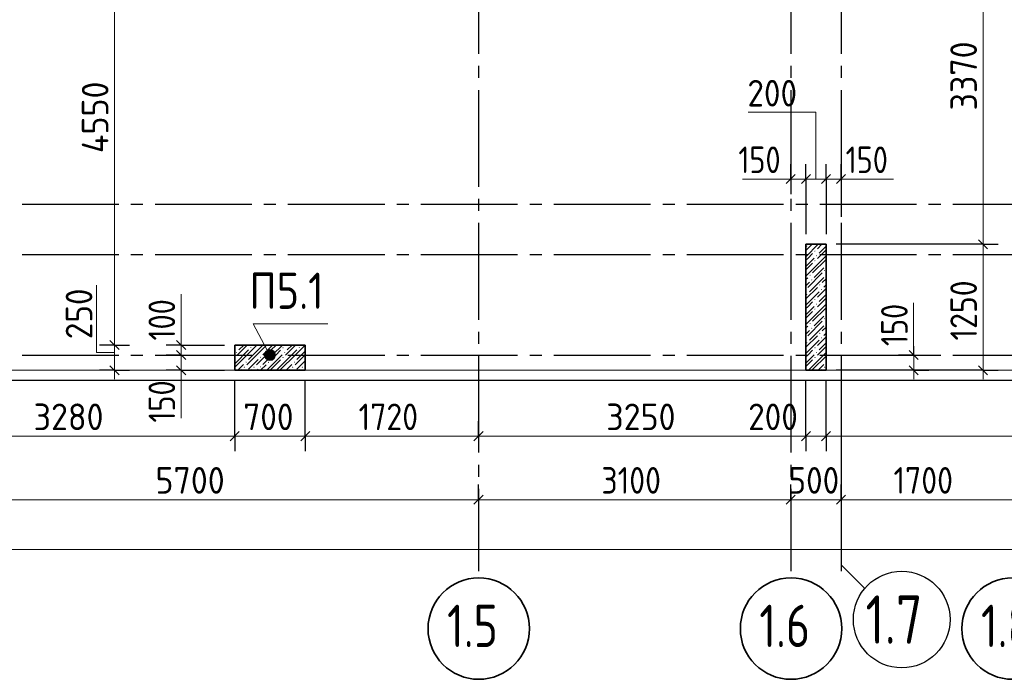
# Model space of a CAD drawing. Header units: millimetres. Extents: x 0 to 50400, y 0 to 35640.
# Tile 12 of 17: x 25661 to 35435, y 7244 to 13792. Entities that reach past the tile are written whole.
import ezdxf

# ---------------------------------------------------------------- set-up
doc = ezdxf.new("R2010")
doc.units = ezdxf.units.MM
doc.linetypes.add('______5', pattern=[1320, 960, -120, 120, -120])
for name, color, linetype, lineweight in [('Standard', 7, 'Continuous', 25), ('ЖБ Пилон', 7, 'Continuous', 35), ('Позиционная метка диаметр_ шаг', 7, 'Continuous', 13), ('Позиционная метка линия выноска', 7, 'Continuous', 13), ('Примечания', 7, 'Continuous', 13), ('Размерная линия_ общее', 7, 'Continuous', 13)]:
    doc.layers.add(name, color=color, linetype=linetype, lineweight=lineweight)
doc.layers.add('Оси', color=7, linetype='______5', true_color=0x656565)
doc.styles.add('ISOCPEUR', font='txt')

msp = doc.modelspace()

# ---------------------------------------------------------------- hatches: boundary and pattern name
at = {"layer": 'ЖБ Пилон', "linetype": 'Continuous', "lineweight": 18, "transparency": 33554687}
for points in [[(33469.6, 11545.3), (33475.6, 11551.3), (33481.6, 11545.3), (33475.6, 11539.3)], [(33549, 11494.8), (33555, 11500.8), (33561, 11494.8), (33555, 11488.8)], [(33565.6, 11449.3), (33571.6, 11455.3), (33577.6, 11449.3), (33571.6, 11443.3)], [(33549, 11398.8), (33555, 11404.8), (33561, 11398.8), (33555, 11392.8)], [(33661.6, 11353.3), (33665.1, 11356.8), (33665.1, 11349.8)], [(33501, 11254.8), (33507, 11260.8), (33513, 11254.8), (33507, 11248.8)], [(33645, 11302.8), (33651, 11308.8), (33657, 11302.8), (33651, 11296.8)], [(33661.6, 11257.3), (33665.1, 11260.8), (33665.1, 11253.8)], [(33517.6, 11209.3), (33523.6, 11215.3), (33529.6, 11209.3), (33523.6, 11203.3)], [(33597, 11158.8), (33603, 11164.8), (33609, 11158.8), (33603, 11152.8)], [(33469.6, 11065.3), (33475.6, 11071.3), (33481.6, 11065.3), (33475.6, 11059.3)], [(33613.6, 11113.3), (33619.6, 11119.3), (33625.6, 11113.3), (33619.6, 11107.3)], [(33549, 11014.8), (33555, 11020.8), (33561, 11014.8), (33555, 11008.8)], [(33565.6, 10969.3), (33571.6, 10975.3), (33577.6, 10969.3), (33571.6, 10963.3)], [(33549, 10918.8), (33555, 10924.8), (33561, 10918.8), (33555, 10912.8)], [(33661.6, 10873.3), (33665.1, 10876.8), (33665.1, 10869.8)], [(33501, 10774.8), (33507, 10780.8), (33513, 10774.8), (33507, 10768.8)], [(33645, 10822.8), (33651, 10828.8), (33657, 10822.8), (33651, 10816.8)], [(33661.6, 10777.3), (33665.1, 10780.8), (33665.1, 10773.8)], [(33517.6, 10729.3), (33523.6, 10735.3), (33529.6, 10729.3), (33523.6, 10723.3)], [(33597, 10678.8), (33603, 10684.8), (33609, 10678.8), (33603, 10672.8)], [(33469.6, 10585.3), (33475.6, 10591.3), (33481.6, 10585.3), (33475.6, 10579.3)], [(33613.6, 10633.3), (33619.6, 10639.3), (33625.6, 10633.3), (33619.6, 10627.3)], [(27795.1, 10540.7), (27801, 10534.8), (27795.1, 10528.9)], [(27805.6, 10489.3), (27811.6, 10495.3), (27817.6, 10489.3), (27811.6, 10483.3)], [(27949.6, 10537.3), (27955.6, 10543.3), (27961.6, 10537.3), (27955.6, 10531.3)], [(28125, 10486.8), (28131, 10492.8), (28137, 10486.8), (28131, 10480.8)], [(28269, 10534.8), (28275, 10540.8), (28281, 10534.8), (28275, 10528.8)], [(28285.6, 10489.3), (28291.6, 10495.3), (28297.6, 10489.3), (28291.6, 10483.3)], [(28429.6, 10537.3), (28435.6, 10543.3), (28441.6, 10537.3), (28435.6, 10531.3)], [(33549, 10534.8), (33555, 10540.8), (33561, 10534.8), (33555, 10528.8)], [(33565.6, 10489.3), (33571.6, 10495.3), (33577.6, 10489.3), (33571.6, 10483.3)], [(27795.1, 10444.7), (27801, 10438.8), (27795.1, 10432.9)], [(27901.6, 10393.3), (27907.6, 10399.3), (27913.6, 10393.3), (27907.6, 10387.3)], [(28045.6, 10441.3), (28051.6, 10447.3), (28057.6, 10441.3), (28051.6, 10435.3)], [(28125, 10390.8), (28131, 10396.8), (28137, 10390.8), (28131, 10384.8)], [(28269, 10438.8), (28275, 10444.8), (28281, 10438.8), (28275, 10432.8)], [(28381.6, 10393.3), (28387.6, 10399.3), (28393.6, 10393.3), (28387.6, 10387.3)], [(33549, 10438.8), (33555, 10444.8), (33561, 10438.8), (33555, 10432.8)], [(33661.6, 10393.3), (33665.1, 10396.8), (33665.1, 10389.8)], [(27885, 10342.8), (27891, 10348.8), (27897, 10342.8), (27891, 10336.8)], [(27981, 10342.8), (27987, 10348.8), (27993, 10342.8), (27987, 10336.8)], [(28045.6, 10345.3), (28051.6, 10351.3), (28057.6, 10345.3), (28051.6, 10339.3)], [(28365, 10342.8), (28371, 10348.8), (28377, 10342.8), (28371, 10336.8)], [(28461, 10342.8), (28467, 10348.8), (28473, 10342.8), (28467, 10336.8)], [(33645, 10342.8), (33651, 10348.8), (33657, 10342.8), (33651, 10336.8)]]:
    msp.add_hatch(color=7, dxfattribs=at).paths.add_polyline_path(points, flags=16)
at = {"layer": 'Позиционная метка линия выноска', "linetype": 'Continuous', "lineweight": 13, "transparency": 33554687}
for points in [[(28091.4, 10464.4), (28173.4, 10508.1), (28147.1, 10516.1)], [(28091.4, 10464.4), (28147.1, 10516.1), (28099.4, 10490.7)], [(28097.5, 10437), (28173.4, 10508.1), (28091.4, 10464.4)], [(28097.5, 10437), (28192.7, 10487.8), (28173.4, 10508.1)], [(28116.8, 10416.7), (28192.7, 10487.8), (28097.5, 10437)], [(28099.4, 10490.7), (28147.1, 10516.1), (28119.7, 10510)], [(28116.8, 10416.7), (28198.8, 10460.4), (28192.7, 10487.8)], [(28143.1, 10408.7), (28198.8, 10460.4), (28116.8, 10416.7)], [(28143.1, 10408.7), (28190.8, 10434.1), (28198.8, 10460.4)], [(28190.8, 10434.1), (28143.1, 10408.7), (28170.5, 10414.7)]]:
    msp.add_hatch(color=7, dxfattribs=at).paths.add_polyline_path(points)

# ---------------------------------------------------------------- linework, layer by layer
at = {"layer": 'Standard', "color": 254, "linetype": 'Continuous', "lineweight": -3, "true_color": 0xc4c4ff, "transparency": 33554687}
msp.add_lwpolyline([(7965.1, 10212.4), (40265.1, 10212.4), (40265.1, 32712.4), (7965.1, 32712.4), (7965.1, 10212.4)], dxfattribs=at)
at = {"layer": 'Standard', "color": 7, "linetype": 'Continuous', "lineweight": 18, "transparency": 33554687}
msp.add_lwpolyline([(9015.1, 10312.4), (40165.1, 10312.4), (40165.1, 32612.4), (9015.1, 32612.4), (9015.1, 10312.4)], dxfattribs=at)
at = {"layer": 'ЖБ Пилон', "color": 7, "linetype": 'Continuous', "lineweight": 35, "transparency": 33554687}
for p, q in [((33665.1, 11562.4), (33465.1, 11562.4)), ((33465.1, 11562.4), (33465.1, 10312.4)), ((33465.1, 11562.4), (33465.1, 10312.4)), ((33665.1, 11562.4), (33465.1, 11562.4)), ((33665.1, 10312.4), (33665.1, 11562.4)), ((33665.1, 10312.4), (33665.1, 11562.4)), ((28495.1, 10562.4), (27795.1, 10562.4)), ((27795.1, 10562.4), (27795.1, 10312.4)), ((27795.1, 10562.4), (27795.1, 10312.4)), ((28495.1, 10562.4), (27795.1, 10562.4)), ((28495.1, 10312.4), (28495.1, 10562.4)), ((28495.1, 10312.4), (28495.1, 10562.4)), ((27795.1, 10312.4), (28495.1, 10312.4)), ((27795.1, 10312.4), (28495.1, 10312.4)), ((33465.1, 10312.4), (33665.1, 10312.4)), ((33465.1, 10312.4), (33665.1, 10312.4))]:
    msp.add_line(p, q, dxfattribs=at)
at = {"layer": 'ЖБ Пилон', "color": 251, "linetype": 'Continuous', "lineweight": 18, "true_color": 0x494949, "transparency": 33554687}
for p, q in [((33465.1, 11438.8), (33588.7, 11562.4)), ((33526.6, 11562.4), (33465.1, 11500.9)), ((33622.6, 11562.4), (33579, 11518.8)), ((33665.1, 11542.8), (33595.6, 11473.3)), ((33483, 11422.8), (33531, 11470.8)), ((33547.6, 11329.3), (33665.1, 11446.8)), ((33665.1, 11508.9), (33579, 11422.8)), ((33547.6, 11425.3), (33465.1, 11342.8)), ((33465.1, 11404.9), (33483, 11422.8)), ((33531, 11374.8), (33465.1, 11308.9)), ((33665.1, 11412.9), (33531, 11278.8)), ((33547.6, 11329.3), (33465.1, 11246.8)), ((33627, 11278.8), (33483, 11134.8)), ((33643.6, 11329.3), (33547.6, 11233.3)), ((33483, 11230.8), (33465.1, 11212.9)), ((33465.1, 11150.8), (33499.6, 11185.3)), ((33643.6, 11233.3), (33499.6, 11089.3)), ((33627, 11182.8), (33665.1, 11220.9)), ((33665.1, 11158.8), (33643.6, 11137.3)), ((33579, 11134.8), (33465.1, 11020.9)), ((33465.1, 10958.8), (33595.6, 11089.3)), ((33665.1, 11124.9), (33579, 11038.8)), ((33665.1, 11062.8), (33595.6, 10993.3)), ((33483, 10942.8), (33531, 10990.8)), ((33547.6, 10849.3), (33665.1, 10966.8)), ((33665.1, 11028.9), (33579, 10942.8)), ((33547.6, 10945.3), (33465.1, 10862.8)), ((33465.1, 10924.9), (33483, 10942.8)), ((33531, 10894.8), (33465.1, 10828.9)), ((33665.1, 10932.9), (33531, 10798.8)), ((33547.6, 10849.3), (33465.1, 10766.8)), ((33627, 10798.8), (33483, 10654.8)), ((33643.6, 10753.3), (33499.6, 10609.3)), ((33643.6, 10849.3), (33547.6, 10753.3)), ((33483, 10750.8), (33465.1, 10732.9)), ((33465.1, 10670.8), (33499.6, 10705.3)), ((33579, 10654.8), (33465.1, 10540.9)), ((33627, 10702.8), (33665.1, 10740.9)), ((33665.1, 10678.8), (33643.6, 10657.3)), ((27822.6, 10562.4), (27819, 10558.8)), ((27915, 10558.8), (27819, 10462.8)), ((27884.7, 10562.4), (27835.6, 10513.3)), ((27915, 10558.8), (27918.6, 10562.4)), ((28011, 10558.8), (27915, 10462.8)), ((28075.6, 10561.3), (27931.6, 10417.3)), ((27980.7, 10562.4), (27979.6, 10561.3)), ((28011, 10462.8), (28110.6, 10562.4)), ((28171.6, 10561.3), (28075.6, 10465.3)), ((28206.6, 10562.4), (28155, 10510.8)), ((28171.6, 10465.3), (28268.7, 10562.4)), ((28302.6, 10562.4), (28299, 10558.8)), ((28395, 10558.8), (28299, 10462.8)), ((28364.7, 10562.4), (28315.6, 10513.3)), ((28395, 10558.8), (28398.6, 10562.4)), ((28491, 10558.8), (28395, 10462.8)), ((28460.7, 10562.4), (28459.6, 10561.3)), ((33465.1, 10478.8), (33595.6, 10609.3)), ((33665.1, 10644.9), (33579, 10558.8)), ((33665.1, 10582.8), (33595.6, 10513.3)), ((27795.1, 10376.8), (27931.6, 10513.3)), ((27915, 10462.8), (27795.1, 10342.9)), ((28011, 10462.8), (27915, 10366.8)), ((28107, 10462.8), (28011, 10366.8)), ((28171.6, 10465.3), (28075.6, 10369.3)), ((28155, 10414.8), (28203, 10462.8)), ((28267.6, 10465.3), (28171.6, 10369.3)), ((28203, 10462.8), (28251, 10510.8)), ((28395, 10462.8), (28251, 10318.8)), ((28267.6, 10369.3), (28411.6, 10513.3)), ((28491, 10462.8), (28395, 10366.8)), ((28495.1, 10500.8), (28411.6, 10417.3)), ((28491, 10462.8), (28495.1, 10466.9)), ((33547.6, 10465.3), (33465.1, 10382.8)), ((33465.1, 10444.9), (33483, 10462.8)), ((33483, 10462.8), (33531, 10510.8)), ((33547.6, 10369.3), (33665.1, 10486.8)), ((33665.1, 10548.9), (33579, 10462.8)), ((27883.6, 10369.3), (27826.7, 10312.4)), ((27931.6, 10321.3), (27979.6, 10369.3)), ((27979.6, 10369.3), (28027.6, 10417.3)), ((28107, 10366.8), (28052.6, 10312.4)), ((28171.6, 10369.3), (28114.7, 10312.4)), ((28251, 10414.8), (28148.6, 10312.4)), ((28267.6, 10369.3), (28210.7, 10312.4)), ((28363.6, 10369.3), (28306.7, 10312.4)), ((28411.6, 10321.3), (28459.6, 10369.3)), ((28459.6, 10369.3), (28495.1, 10404.8)), ((28495.1, 10370.9), (28491, 10366.8)), ((33531, 10414.8), (33465.1, 10348.9)), ((33547.6, 10369.3), (33490.7, 10312.4)), ((33665.1, 10452.9), (33531, 10318.8)), ((33643.6, 10369.3), (33586.7, 10312.4)), ((27867, 10318.8), (27860.6, 10312.4)), ((27956.6, 10312.4), (27963, 10318.8)), ((28027.6, 10321.3), (28018.7, 10312.4)), ((28347, 10318.8), (28340.6, 10312.4)), ((28436.6, 10312.4), (28443, 10318.8)), ((33627, 10318.8), (33620.6, 10312.4))]:
    msp.add_line(p, q, dxfattribs=at)
at = {"layer": 'Оси', "color": 8, "linetype": '______5', "lineweight": -3, "transparency": 33554687}
for p, q in [((30215.1, 34214.1), (30215.1, 8317)), ((33315.1, 34214.1), (33315.1, 8317)), ((33815.1, 34214.1), (33815.1, 8317)), ((7204.1, 11962.4), (42963.2, 11962.4)), ((7204.1, 11462.4), (42963.2, 11462.4)), ((7204.1, 10462.4), (42963.2, 10462.4))]:
    msp.add_line(p, q, dxfattribs=at)
at = {"layer": 'Оси', "color": 7, "linetype": 'Continuous', "lineweight": 25, "transparency": 33554687}
msp.add_lwpolyline([(33815.1, 10381.8), (33815.1, 8381.8), (34050.1, 8146.8)], dxfattribs=at)
msp.add_circle((34416.7, 7837), 480, dxfattribs=at)
at = {"layer": 'Оси', "color": 7, "linetype": 'Continuous', "lineweight": 35, "transparency": 33554687}
for centre in [(30217.7, 7746.8), (33317.7, 7746.8), (35517.7, 7746.8)]:
    msp.add_circle(centre, 503.1, dxfattribs=at)
at = {"layer": 'Позиционная метка линия выноска', "color": 7, "linetype": 'Continuous', "lineweight": 13, "transparency": 33554687}
for p, q in [((28119.7, 10510), (28119.7, 10510)), ((28192.7, 10487.8), (28192.7, 10487.8)), ((28097.5, 10437), (28097.5, 10437)), ((28170.5, 10414.7), (28170.5, 10414.7))]:
    msp.add_line(p, q, dxfattribs=at)
msp.add_lwpolyline([(28145.1, 10462.4), (27978.9, 10774), (28718.9, 10774)], dxfattribs=at)
msp.add_circle((28145.1, 10462.4), 54, dxfattribs=at)
at = {"layer": 'Примечания', "color": 7, "linetype": 'Continuous', "lineweight": 13, "transparency": 33554687}
for p, q in [((33295.1, 12209.4), (32835.1, 12209.4)), ((33815.1, 12209.4), (34335.1, 12209.4)), ((27263.7, 10562.4), (27263.7, 11068.4)), ((34532.2, 10982.4), (34532.2, 10462.4)), ((27263.7, 10312.4), (27263.7, 9835.4))]:
    msp.add_line(p, q, dxfattribs=at)
for points in [[(33563.3, 12209.4), (33563.3, 12873.5), (32893.3, 12873.5)], [(26601.5, 10489), (26424.5, 10489), (26424.5, 11157)]]:
    msp.add_lwpolyline(points, dxfattribs=at)
at = {"layer": 'Размерная линия_ общее', "color": 7, "linetype": 'Continuous', "lineweight": 13, "transparency": 33554687}
for p, q in [((35223.7, 11562.4), (35223.7, 14932.4)), ((33315.1, 12209.4), (33225.1, 12209.4)), ((33315.1, 12209.4), (33465.1, 12209.4)), ((33465.1, 12209.4), (33665.1, 12209.4)), ((33665.1, 12209.4), (33815.1, 12209.4)), ((33815.1, 12209.4), (33905.1, 12209.4)), ((26601.5, 10312.4), (26601.5, 10562.4)), ((27263.7, 10562.4), (27263.7, 10652.4)), ((27263.7, 10462.4), (27263.7, 10562.4)), ((27263.7, 10312.4), (27263.7, 10462.4)), ((34535.7, 10462.4), (34535.7, 10552.4)), ((34535.7, 10312.4), (34535.7, 10462.4)), ((26601.5, 10312.4), (26601.5, 10222.4)), ((27263.7, 10312.4), (27263.7, 10222.4)), ((34535.7, 10312.4), (34535.7, 10222.4)), ((35223.7, 10312.4), (35223.7, 10222.4)), ((24515.1, 9657.5), (27795.1, 9657.5)), ((27795.1, 9657.5), (28495.1, 9657.5)), ((28495.1, 9657.5), (30215.1, 9657.5)), ((30215.1, 9657.5), (33465.1, 9657.5)), ((33465.1, 9657.5), (33665.1, 9657.5)), ((33665.1, 9657.5), (39915.1, 9657.5)), ((24515.1, 9026.8), (30215.1, 9026.8)), ((30215.1, 9026.8), (33315.1, 9026.8)), ((33315.1, 9026.8), (33815.1, 9026.8)), ((33815.1, 9026.8), (35515.1, 9026.8)), ((9265.1, 8531.8), (40065.1, 8531.8))]:
    msp.add_line(p, q, dxfattribs=at)
at = {"layer": 'Размерная линия_ общее', "color": 253, "linetype": 'Continuous', "lineweight": -3, "true_color": 0xa0a0a0, "transparency": 33554687}
for p, q in [((33315.1, 12209.4), (33315.1, 12359.4)), ((33465.1, 12209.4), (33465.1, 12359.4)), ((33665.1, 12209.4), (33665.1, 12359.4)), ((33815.1, 12209.4), (33815.1, 12359.4)), ((33315.1, 12209.4), (33315.1, 12059.4)), ((33315.1, 12209.4), (33315.1, 12160.3)), ((33465.1, 12209.4), (33465.1, 12059.4)), ((33465.1, 12209.4), (33465.1, 11662.4)), ((33665.1, 12209.4), (33665.1, 12059.4)), ((33665.1, 12209.4), (33665.1, 11662.4)), ((33815.1, 12209.4), (33815.1, 12059.4)), ((33815.1, 12209.4), (33815.1, 11833.6)), ((35223.7, 11562.4), (35073.7, 11562.4)), ((35223.7, 11562.4), (35373.7, 11562.4)), ((26601.5, 10562.4), (26451.5, 10562.4)), ((26601.5, 10562.4), (26751.5, 10562.4)), ((26601.5, 10562.4), (26601.5, 10562.4)), ((27263.7, 10562.4), (27113.7, 10562.4)), ((27263.7, 10562.4), (27413.7, 10562.4)), ((27263.7, 10562.4), (27695.1, 10562.4)), ((27263.7, 10462.4), (27113.7, 10462.4)), ((27263.7, 10462.4), (27413.7, 10462.4)), ((27263.7, 10462.4), (27632.4, 10462.4)), ((34535.7, 10462.4), (34385.7, 10462.4)), ((34535.7, 10462.4), (34685.7, 10462.4)), ((34535.7, 10462.4), (34535.7, 10462.4)), ((26601.5, 10312.4), (26451.5, 10312.4)), ((26601.5, 10312.4), (26751.5, 10312.4)), ((26601.5, 10312.4), (26601.5, 10312.4)), ((27263.7, 10312.4), (27113.7, 10312.4)), ((27263.7, 10312.4), (27413.7, 10312.4)), ((27263.7, 10312.4), (27695.1, 10312.4)), ((35223.7, 10312.4), (33765.1, 10312.4)), ((34535.7, 10312.4), (34385.7, 10312.4)), ((34535.7, 10312.4), (34685.7, 10312.4)), ((34535.7, 10312.4), (34535.7, 10312.4)), ((35223.7, 10312.4), (35073.7, 10312.4)), ((35223.7, 10312.4), (35373.7, 10312.4)), ((27795.1, 9657.5), (27795.1, 9807.5)), ((28495.1, 9657.5), (28495.1, 9807.5)), ((30215.1, 9657.5), (30215.1, 9807.5)), ((33465.1, 9657.5), (33465.1, 9807.5)), ((33665.1, 9657.5), (33665.1, 9807.5)), ((27795.1, 9657.5), (27795.1, 9507.4)), ((28495.1, 9657.5), (28495.1, 9507.4)), ((30215.1, 9657.5), (30215.1, 9507.4)), ((33465.1, 9657.5), (33465.1, 9507.4)), ((33665.1, 9657.5), (33665.1, 9507.4)), ((30215.1, 9026.8), (30215.1, 9176.8)), ((33315.1, 9026.8), (33315.1, 9176.8)), ((33815.1, 9026.8), (33815.1, 9176.8)), ((30215.1, 9026.8), (30215.1, 8876.8)), ((33315.1, 9026.8), (33315.1, 8876.8)), ((33815.1, 9026.8), (33815.1, 8876.8))]:
    msp.add_line(p, q, dxfattribs=at)
at = {"layer": 'Размерная линия_ общее', "color": 7, "linetype": 'Continuous', "lineweight": 25, "transparency": 33554687}
for p, q in [((33270.1, 12164.4), (33360.1, 12254.4)), ((33420.1, 12164.4), (33510.1, 12254.4)), ((33620.1, 12164.4), (33710.1, 12254.4)), ((33770.1, 12164.4), (33860.1, 12254.4)), ((35268.7, 11517.4), (35178.7, 11607.4)), ((26646.5, 10517.4), (26556.5, 10607.4)), ((27308.7, 10517.4), (27218.7, 10607.4)), ((27308.7, 10417.4), (27218.7, 10507.4)), ((34580.7, 10417.4), (34490.7, 10507.4)), ((26646.5, 10267.4), (26556.5, 10357.4)), ((27308.7, 10267.4), (27218.7, 10357.4)), ((34580.7, 10267.4), (34490.7, 10357.4)), ((35268.7, 10267.4), (35178.7, 10357.4)), ((27750.1, 9612.5), (27840.1, 9702.4)), ((28450.1, 9612.5), (28540.1, 9702.4)), ((30170.1, 9612.5), (30260.1, 9702.4)), ((33420.1, 9612.5), (33510.1, 9702.4)), ((33620.1, 9612.5), (33710.1, 9702.4)), ((30170.1, 8981.8), (30260.1, 9071.8)), ((33270.1, 8981.8), (33360.1, 9071.8)), ((33770.1, 8981.8), (33860.1, 9071.8))]:
    msp.add_line(p, q, dxfattribs=at)
at = {"layer": 'Размерная линия_ общее', "color": 7, "linetype": 'Continuous', "lineweight": 13, "transparency": 33554687}
for points in [[(26601.5, 10562.4), (26601.5, 10704.6), (26601.5, 10704.6), (26601.5, 15112.4)], [(35223.7, 10312.4), (35223.7, 10552.7), (35223.7, 10552.7), (35223.7, 11562.4)]]:
    msp.add_lwpolyline(points, dxfattribs=at)
at = {"layer": 'Размерная линия_ общее', "color": 253, "linetype": 'Continuous', "lineweight": -3, "true_color": 0xa0a0a0, "transparency": 33554687}
for points in [[(35223.7, 11562.4), (35203.3, 11562.4), (35203.3, 11562.4), (35203.3, 11562.4), (35203.3, 11562.4), (35203.3, 11562.4), (35203.3, 11562.4), (35203.3, 11562.4), (35203.3, 11562.4), (35203.3, 11562.4), (35203.3, 11562.4), (35203.3, 11562.4), (35203.3, 11562.4), (33765.1, 11562.4)], [(27795.1, 9657.5), (27795.1, 9677.8), (27795.1, 9677.8), (27795.1, 9677.8), (27795.1, 9677.8), (27795.1, 9677.8), (27795.1, 9677.8), (27795.1, 9677.8), (27795.1, 9677.8), (27795.1, 9677.8), (27795.1, 9677.8), (27795.1, 9677.8), (27795.1, 9677.8), (27795.1, 10212.4)], [(28495.1, 9657.5), (28495.1, 9677.8), (28495.1, 9677.8), (28495.1, 9677.8), (28495.1, 9677.8), (28495.1, 9677.8), (28495.1, 9677.8), (28495.1, 9677.8), (28495.1, 9677.8), (28495.1, 9677.8), (28495.1, 9677.8), (28495.1, 10212.4)], [(33465.1, 9657.5), (33465.1, 9677.8), (33465.1, 9677.8), (33465.1, 9677.8), (33465.1, 9677.8), (33465.1, 10212.4)], [(33665.1, 9657.5), (33665.1, 9677.8), (33665.1, 9677.8), (33665.1, 9677.8), (33665.1, 9677.8), (33665.1, 10212.4)], [(30215.1, 9657.5), (30215.1, 9677.8), (30215.1, 9677.8), (30215.1, 9677.8), (30215.1, 9677.8), (30215.1, 9677.8), (30215.1, 9677.8), (30215.1, 9677.8), (30215.1, 9677.8), (30215.1, 9720.1)]]:
    msp.add_lwpolyline(points, dxfattribs=at)

# ---------------------------------------------------------------- texts
at = {"layer": 'Оси', "color": 7, "linetype": 'Continuous', "lineweight": 35, "transparency": 33554687, "attachment_point": 7, "style": 'ISOCPEUR'}
for s, insert, char_height, width in [('\\W0.79;1.7', (34056.7, 7597), 480, 908.909), ('\\W0.79;1.5', (29902.7, 7564.1), 420, 795.299), ('\\W0.79;1.6', (33002.7, 7564.1), 420, 795.29), ('\\W0.79;1.8', (35202.7, 7564.1), 420, 795.299)]:
    msp.add_mtext(s, dxfattribs=dict(at, insert=insert, char_height=char_height, width=width))
at = {"layer": 'Позиционная метка диаметр_ шаг', "color": 7, "linetype": 'Continuous', "lineweight": 25, "transparency": 33554687, "insert": (27940.6, 10921.3), "char_height": 360, "width": 980.79, "attachment_point": 7, "style": 'ISOCPEUR'}
msp.add_mtext('\\W0.85;П5.1', dxfattribs=at)
at = {"layer": 'Размерная линия_ общее', "color": 7, "linetype": 'Continuous', "lineweight": 25, "transparency": 33554687, "char_height": 264, "attachment_point": 7, "rotation": 90, "style": 'ISOCPEUR'}
for s, insert, width in [('\\W0.93;3370', (35163.7, 12891), 861.713), ('\\W0.93;4550', (26541.5, 12467.8), 888.464), ('\\W0.87;1250', (35163.7, 10607.4), 800.283), ('\\W0.91;250', (26381.7, 10620.1), 674.386), ('\\W0.83;100', (27203.7, 10607.4), 610.286), ('\\W0.83;150', (34475.7, 10552.2), 610.286), ('\\W0.83;150', (27203.7, 9792.2), 610.286)]:
    msp.add_mtext(s, dxfattribs=dict(at, insert=insert, width=width))
at = {"layer": 'Размерная линия_ общее', "color": 7, "linetype": 'Continuous', "lineweight": 25, "transparency": 33554687, "char_height": 264, "attachment_point": 7, "style": 'ISOCPEUR'}
for s, insert, width in [('\\W0.91;200', (32884.7, 12930.4), 674.386), ('\\W0.83;150', (32794.9, 12269.4), 610.286), ('\\W0.83;150', (33860.1, 12269.4), 610.286), ('\\W0.93;3280', (25798.7, 9717.4), 861.713), ('\\W0.91;700', (27881.1, 9717.4), 674.377), ('\\W0.87;1720', (29025.1, 9717.4), 800.283), ('\\W0.93;3250', (31483.7, 9717.4), 861.704), ('\\W0.91;200', (32892.1, 9717.4), 674.386), ('\\W0.93;5700', (27008.7, 9086.8), 861.713), ('\\W0.87;3100', (31435.1, 9086.8), 800.283), ('\\W0.91;500', (33292.1, 9086.8), 674.386), ('\\W0.87;1700', (34335.1, 9086.8), 800.292)]:
    msp.add_mtext(s, dxfattribs=dict(at, insert=insert, width=width))

doc.saveas('drawing.dxf')
